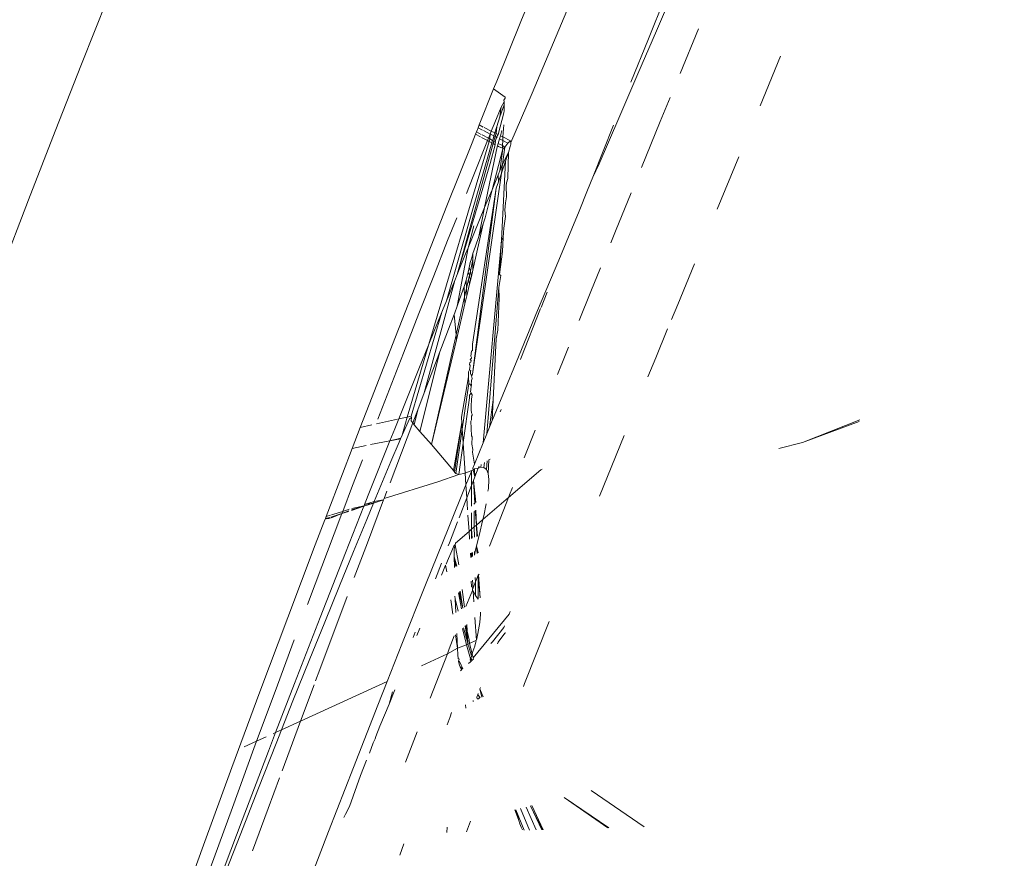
# Model space of a CAD drawing. Header units: millimetres. Extents: x 504675 to 860349, y -23215 to 63575.
# Tile 66 of 177: x 590981 to 591019, y 33393 to 33425. Entities that reach past the tile are written whole.
import ezdxf

# ---------------------------------------------------------------- set-up
doc = ezdxf.new("R2010")
doc.units = ezdxf.units.MM
doc.header["$LTSCALE"] = 10
doc.linetypes.add('LEVEL-F-OVERALL LAYOUT$0$HIDDEN', pattern=[0.375, 0.25, -0.125])
doc.layers.get('0').update_dxf_attribs({"linetype": 'CONTINUOUS'})
for name, color, linetype, lineweight in [('ARCH', 8, 'CONTINUOUS', 0), ('furniture', 8, 'CONTINUOUS', 5), ('LEVEL - C OVERALL LAYOUT$0$A-EQPM', 8, 'CONTINUOUS', 5)]:
    doc.layers.add(name, color=color, linetype=linetype, lineweight=lineweight)
doc.layers.add('LEVEL-F-OVERALL LAYOUT$0$DASH1L', color=8, linetype='LEVEL-F-OVERALL LAYOUT$0$HIDDEN')

# ---------------------------------------------------------------- blocks, each defined once
blk = doc.blocks.new('LEVEL - C OVERALL LAYOUT$0$Column Cladding - Column Cladding- 1200mm-V38-LEVEL C - PART PLAN 20')
at = {"layer": 'LEVEL - C OVERALL LAYOUT$0$A-EQPM', "color": 253, "lineweight": 5}
for radius, start, end in [(755, 90, 270), (746, 360, 180), (731, 0, 180)]:
    blk.add_arc((0, 0), radius, start, end, dxfattribs=at)
blk = doc.blocks.new('ARCH')
at = {"layer": 'LEVEL-F-OVERALL LAYOUT$0$DASH1L'}
h = blk.add_hatch(dxfattribs=at)
h.set_pattern_fill('ANGLE', color=8, scale=10, angle=352.0664)
h.set_pattern_definition([(352.0664444, (-404119.055, 373340.98), (9.6410197, 69.1814516), [50.8, -19.05]), (82.0664444, (-404119.055, 373340.98), (-69.1814516, 9.6410197), [50.8, -19.05])])
edge = h.paths.add_edge_path(flags=16)
edge.add_line((572074.712, 35847.062), (602196.904, 29528.217))
edge.add_line((602196.904, 29528.217), (599472.63, 39352.005))
edge.add_arc((597545.364, 38817.547), 2000, 15.499436, 89.998351)
edge.add_line((597545.422, 40817.547), (573256.113, 40817.547))
edge.add_arc((576210.344, 22394.182), 18658.72, 99.1099624, 106.6903327)
edge.add_line((570851.58, 40266.829), (572074.712, 35847.062))
h.paths.add_polyline_path([(583373.777, 40815.973), (583374.097, 40875.042), (586424.097, 40859.112), (586423.937, 40815.973)], flags=16)
h.paths.add_polyline_path([(600840.891, 34605.132), (600792.778, 34591.523), (599497.965, 39260.646), (599546.078, 39274.255)])
h.paths.add_polyline_path([(587210.4, 32671.778), (587194.965, 32598.383), (582692.955, 33542.787), (582708.389, 33616.182)])
edge = h.paths.add_edge_path()
edge.add_line((572071.73, 35387.893), (601863.317, 29138.4))
edge.add_arc((601986.5, 29725.619), 600, 258.152638, 375.499436)
edge.add_line((602564.68, 29885.956), (599906.265, 39472.258))
edge.add_arc((597545.364, 38817.547), 2450, 15.499436, 89.998351)
edge.add_line((597545.435, 41267.547), (573220.478, 41267.547))
edge.add_arc((576210.344, 22394.182), 19108.72, 99.0018321, 106.2358191)
edge.add_arc((571035.465, 40164.758), 600, 106.235819, 195.468967)
edge.add_line((570457.2, 40004.728), (571616.648, 35815.082))
edge.add_arc((572194.913, 35975.111), 600, 195.468967, 258.152638)
h.paths.add_polyline_path([(587210.4, 32671.778), (587195.409, 32600.494), (587195.432, 32600.49)])
at = {"layer": 'furniture'}
for p, q in [((591001.206, 33426.756), (591000.304, 33424.543)), ((591006.125, 33425.76), (591005.442, 33424.188)), ((590984.61, 33425.413), (590983.628, 33422.925)), ((591002.322, 33425.6), (591001.536, 33423.741)), ((591005.14, 33423.886), (591005.792, 33425.493)), ((591000.304, 33424.543), (590999.384, 33422.271)), ((591005.442, 33424.188), (591004.74, 33422.559)), ((591007.047, 33424.265), (591006.344, 33422.567)), ((591004.476, 33422.242), (591005.14, 33423.886)), ((591001.536, 33423.741), (591000.73, 33421.822)), ((591009.377, 33421.339), (591010.159, 33423.219)), ((590983.628, 33422.925), (590982.629, 33420.376)), ((590999.384, 33422.271), (590999.268, 33421.98)), ((591004.74, 33422.559), (591004.017, 33420.874)), ((590999.268, 33421.98), (590998.719, 33420.612)), ((590999.708, 33421.664), (590999.268, 33421.98)), ((590999.704, 33421.625), (590999.657, 33421.55)), ((590999.657, 33421.55), (590999.663, 33421.496)), ((590999.704, 33421.625), (590999.708, 33421.664)), ((591000.73, 33421.822), (590999.923, 33419.941)), ((591005.591, 33420.742), (591005.968, 33421.655)), ((590999.309, 33420.703), (590999.549, 33421.291)), ((590999.497, 33420.926), (590999.661, 33421.372)), ((590999.497, 33420.926), (590999.549, 33421.291)), ((590999.663, 33421.496), (590999.549, 33421.291)), ((590999.66, 33421.074), (590999.662, 33421.154)), ((590999.661, 33421.372), (590999.663, 33421.496)), ((590999.662, 33421.154), (590999.661, 33421.372)), ((590999.386, 33420.552), (590999.497, 33420.926)), ((590999.436, 33420.25), (590999.66, 33421.074)), ((591004.017, 33420.874), (591003.276, 33419.133)), ((590998.676, 33420.505), (590998.613, 33420.349)), ((590998.719, 33420.612), (590998.676, 33420.505)), ((590998.841, 33420.42), (590998.676, 33420.505)), ((590998.875, 33420.534), (590998.719, 33420.612)), ((590999.132, 33420.266), (590998.878, 33420.401)), ((590999.178, 33420.38), (590998.909, 33420.516)), ((590999.283, 33420.639), (590999.178, 33420.38)), ((590999.309, 33420.703), (590999.283, 33420.639)), ((590999.294, 33420.667), (590999.283, 33420.639)), ((590999.309, 33420.314), (590999.386, 33420.552)), ((590999.357, 33420.29), (590999.386, 33420.552)), ((590999.525, 33420.205), (590999.582, 33420.399)), ((590999.622, 33420.156), (590999.648, 33420.623)), ((591003.028, 33418.634), (591003.817, 33420.604)), ((591004.874, 33418.994), (591005.591, 33420.742)), ((590982.629, 33420.376), (590981.616, 33417.766)), ((590998.579, 33420.265), (590998.448, 33419.938)), ((590998.489, 33418.66), (590999.033, 33420.019)), ((590998.613, 33420.349), (590998.579, 33420.265)), ((590998.766, 33420.163), (590998.579, 33420.265)), ((590998.793, 33420.254), (590998.613, 33420.349)), ((590999.033, 33420.019), (590998.808, 33420.141)), ((590999.069, 33420.108), (590998.832, 33420.232)), ((590999.069, 33420.108), (590999.033, 33420.019)), ((590999.092, 33419.988), (590999.033, 33420.019)), ((590999.132, 33420.266), (590999.069, 33420.108)), ((590999.12, 33420.081), (590999.069, 33420.108)), ((590999.092, 33419.988), (590999.12, 33420.081)), ((590999.12, 33420.081), (590999.132, 33420.266)), ((590999.224, 33420.026), (590999.12, 33420.081)), ((590999.178, 33420.38), (590999.132, 33420.266)), ((590999.17, 33420.25), (590999.132, 33420.266)), ((590999.274, 33420.196), (590999.17, 33420.25)), ((590999.309, 33420.314), (590999.178, 33420.38)), ((590999.196, 33419.931), (590999.224, 33420.026)), ((590999.224, 33420.026), (590999.247, 33420.069)), ((590999.276, 33419.998), (590999.224, 33420.026)), ((590999.247, 33420.069), (590999.274, 33420.196)), ((590999.274, 33420.196), (590999.309, 33420.314)), ((590999.324, 33420.171), (590999.274, 33420.196)), ((590999.276, 33419.998), (590999.324, 33420.171)), ((590999.357, 33420.29), (590999.309, 33420.314)), ((590999.324, 33420.171), (590999.357, 33420.29)), ((590999.373, 33420.145), (590999.324, 33420.171)), ((590999.324, 33419.973), (590999.373, 33420.145)), ((590999.436, 33420.25), (590999.357, 33420.29)), ((590999.373, 33420.145), (590999.436, 33420.25)), ((590999.403, 33420.13), (590999.373, 33420.145)), ((590999.439, 33419.912), (590999.49, 33420.085)), ((590999.49, 33420.085), (590999.525, 33420.205)), ((590999.615, 33420.02), (590999.49, 33420.085)), ((590999.622, 33420.156), (590999.525, 33420.205)), ((590999.604, 33419.83), (590999.615, 33420.02)), ((590999.615, 33420.02), (590999.622, 33420.156)), ((590999.81, 33419.92), (590999.615, 33420.02)), ((590999.901, 33420.016), (590999.622, 33420.156)), ((590999.901, 33420.016), (590999.81, 33419.92)), ((590999.923, 33419.941), (590999.901, 33420.016)), ((590996.807, 33412.29), (590999.092, 33419.988)), ((590997.474, 33413.933), (590999.196, 33419.931)), ((590998.448, 33419.938), (590997.494, 33417.545)), ((590997.883, 33414.934), (590999.249, 33419.903)), ((590998.926, 33417.476), (590999.399, 33419.777)), ((590999.196, 33419.931), (590999.092, 33419.988)), ((590999.138, 33419.156), (590999.329, 33419.859)), ((590999.249, 33419.903), (590999.196, 33419.931)), ((590999.615, 33419.705), (590999.206, 33418.155)), ((590999.249, 33419.903), (590999.276, 33419.998)), ((590999.329, 33419.859), (590999.249, 33419.903)), ((590999.324, 33419.973), (590999.276, 33419.998)), ((590999.329, 33419.859), (590999.324, 33419.973)), ((590999.356, 33419.956), (590999.324, 33419.973)), ((590999.399, 33419.777), (590999.41, 33419.816)), ((590999.41, 33419.816), (590999.439, 33419.912)), ((590999.41, 33419.816), (590999.447, 33419.796)), ((590999.469, 33419.896), (590999.439, 33419.912)), ((590999.447, 33419.796), (590999.599, 33419.736)), ((590999.604, 33419.83), (590999.469, 33419.896)), ((590999.615, 33419.705), (590999.502, 33418.871)), ((590999.602, 33419.803), (590999.599, 33419.736)), ((590999.599, 33419.736), (590999.6, 33419.777)), ((590999.615, 33419.705), (590999.599, 33419.736)), ((590999.602, 33419.803), (590999.604, 33419.83)), ((590999.698, 33419.775), (590999.604, 33419.83)), ((590999.698, 33419.775), (590999.606, 33419.122)), ((590999.698, 33419.775), (590999.615, 33419.705)), ((590999.81, 33419.92), (590999.698, 33419.775)), ((590999.826, 33419.572), (590999.892, 33419.801)), ((590999.892, 33419.801), (590999.905, 33419.844)), ((590999.917, 33419.872), (590999.905, 33419.844)), ((590999.923, 33419.941), (590999.917, 33419.872)), ((590999.826, 33419.572), (590999.606, 33419.122)), ((590999.719, 33419.238), (590999.826, 33419.572)), ((590999.81, 33418.581), (590999.826, 33419.572)), ((591008.569, 33419.399), (591007.746, 33417.419)), ((590999.138, 33419.156), (590997.883, 33414.934)), ((590999.606, 33419.122), (590999.502, 33418.871)), ((590999.561, 33416.237), (590999.719, 33419.238)), ((590999.563, 33418.785), (590999.719, 33419.238)), ((590999.606, 33419.122), (590999.563, 33418.785)), ((591003.276, 33419.133), (591003.028, 33418.634)), ((590998.489, 33418.66), (590998.232, 33418.015)), ((590999.563, 33418.785), (590998.459, 33411.151)), ((590999.442, 33418.725), (590999.206, 33418.155)), ((590999.502, 33418.871), (590999.442, 33418.725)), ((590999.446, 33418.454), (590999.442, 33418.725)), ((590999.446, 33418.454), (590999.563, 33418.785)), ((590999.757, 33418.411), (590999.81, 33418.581)), ((591002.827, 33418.132), (591003.028, 33418.634)), ((590998.459, 33411.151), (590999.36, 33418.211)), ((590998.465, 33412.288), (590999.36, 33418.211)), ((590999.206, 33418.155), (590998.951, 33417.084)), ((590999.206, 33418.155), (590999.063, 33417.809)), ((590999.446, 33418.454), (590999.36, 33418.211)), ((590999.747, 33418.303), (590999.757, 33418.411)), ((590999.752, 33417.88), (590999.747, 33418.303)), ((590999.063, 33417.809), (590998.926, 33417.476)), ((590999.711, 33417.656), (590999.752, 33417.88)), ((591002.827, 33418.132), (591002.515, 33417.335)), ((591003.889, 33416.585), (591004.484, 33418.041)), ((590981.616, 33417.766), (590980.587, 33415.094)), ((590997.494, 33417.545), (590996.525, 33415.091)), ((590998.298, 33415.95), (590998.926, 33417.476)), ((590998.7, 33416.38), (590998.926, 33417.476)), ((590999.689, 33417.381), (590999.711, 33417.656)), ((590997.865, 33417.09), (590997.522, 33416.225)), ((590998.868, 33416.855), (590998.951, 33417.084)), ((590999.654, 33416.697), (590999.713, 33417.144)), ((590999.713, 33417.144), (590999.689, 33417.381)), ((591002.515, 33417.335), (591001.735, 33415.48)), ((590998.298, 33415.95), (590998.516, 33416.781)), ((590998.868, 33416.855), (590998.48, 33415.104)), ((590998.7, 33416.38), (590998.868, 33416.855)), ((590999.624, 33416.335), (590999.654, 33416.697)), ((590998.574, 33416.012), (590998.7, 33416.38)), ((590999.561, 33416.237), (590999.624, 33416.335)), ((590999.601, 33415.814), (590999.624, 33416.335)), ((591003.711, 33416.145), (591003.889, 33416.585)), ((590997.522, 33416.225), (590996.993, 33414.882)), ((590997.882, 33413.741), (590998.298, 33415.95)), ((590998.298, 33415.95), (590998.202, 33415.716)), ((590998.483, 33415.737), (590998.574, 33416.012)), ((590998.87, 33408.551), (590999.561, 33416.237)), ((590999.493, 33414.937), (590999.561, 33416.237)), ((590998.202, 33415.716), (590997.883, 33414.934)), ((590998.382, 33415.389), (590998.422, 33415.535)), ((590998.422, 33415.535), (590998.483, 33415.737)), ((590998.482, 33415.502), (590998.483, 33415.737)), ((590999.493, 33414.937), (590999.601, 33415.814)), ((590998.306, 33415.024), (590998.341, 33415.199)), ((590998.341, 33415.199), (590998.382, 33415.389)), ((590998.384, 33415.067), (590998.341, 33415.199)), ((590998.384, 33415.067), (590998.482, 33415.502)), ((590998.48, 33415.104), (590998.482, 33415.502)), ((591001.735, 33415.48), (591000.937, 33413.568)), ((591002.96, 33414.297), (591003.321, 33415.184)), ((591006.252, 33413.803), (591006.888, 33415.344)), ((590996.525, 33415.091), (590995.54, 33412.577)), ((590996.993, 33414.882), (590996.434, 33413.457)), ((590997.789, 33414.704), (590997.883, 33414.934)), ((590998.221, 33414.726), (590998.306, 33415.024)), ((590998.347, 33414.901), (590998.306, 33415.024)), ((590998.314, 33414.756), (590998.347, 33414.901)), ((590998.347, 33414.901), (590998.384, 33415.067)), ((590998.387, 33414.712), (590998.347, 33414.901)), ((590998.422, 33414.862), (590998.384, 33415.067)), ((590998.387, 33414.712), (590998.422, 33414.862)), ((590998.48, 33415.104), (590998.422, 33414.862)), ((590999.467, 33414.438), (590999.535, 33414.905)), ((590999.535, 33414.905), (590999.493, 33414.937)), ((590996.632, 33410.44), (590997.789, 33414.704)), ((590997.789, 33414.704), (590997.474, 33413.933)), ((590998.033, 33414.164), (590998.143, 33414.487)), ((590998.143, 33414.487), (590998.221, 33414.726)), ((590998.164, 33414.085), (590998.143, 33414.487)), ((590998.164, 33414.085), (590998.235, 33414.404)), ((590998.235, 33414.404), (590998.221, 33414.726)), ((590998.235, 33414.404), (590998.314, 33414.756)), ((590998.248, 33414.128), (590998.235, 33414.404)), ((590998.353, 33414.572), (590998.248, 33414.128)), ((590998.353, 33414.572), (590998.314, 33414.756)), ((590998.353, 33414.572), (590998.387, 33414.712)), ((590999.007, 33408.886), (590999.467, 33414.438)), ((590999.467, 33414.438), (590999.48, 33414.039)), ((590997.841, 33412.647), (590998.164, 33414.085)), ((590997.882, 33413.741), (590998.033, 33414.164)), ((590998.177, 33413.829), (590998.164, 33414.085)), ((590998.248, 33414.128), (590998.177, 33413.829)), ((590999.48, 33414.039), (590999.422, 33412.822)), ((591001.067, 33413.689), (591001.296, 33414.27)), ((591002.515, 33413.19), (591002.96, 33414.297)), ((590997.474, 33413.933), (590997.324, 33413.565)), ((590997.79, 33413.486), (590997.882, 33413.741)), ((590998.177, 33413.829), (590997.852, 33412.462)), ((591006.016, 33413.228), (591006.252, 33413.803)), ((590996.434, 33413.457), (590995.847, 33411.949)), ((590996.132, 33409.555), (590997.303, 33413.513)), ((590997.303, 33413.513), (590996.807, 33412.29)), ((590997.303, 33413.513), (590997.324, 33413.565)), ((590997.705, 33413.257), (590997.766, 33413.419)), ((590997.766, 33413.419), (590997.79, 33413.486)), ((590997.766, 33413.419), (590997.778, 33413.451)), ((590997.841, 33412.647), (590997.766, 33413.419)), ((591000.937, 33413.568), (591000.122, 33411.6)), ((591000.304, 33411.751), (591001.049, 33413.644)), ((590997.229, 33412.003), (590997.621, 33413.033)), ((590997.621, 33413.033), (590997.705, 33413.257)), ((590995.54, 33412.577), (590994.54, 33410.002)), ((590996.905, 33408.48), (590997.841, 33412.647)), ((590997.852, 33412.462), (590997.841, 33412.647)), ((590999.422, 33412.822), (590999.365, 33412.5)), ((591005.418, 33411.771), (591005.869, 33412.87)), ((590995.985, 33409.524), (590996.796, 33412.261)), ((590996.796, 33412.261), (590996.428, 33411.353)), ((590996.807, 33412.29), (590996.796, 33412.261)), ((590997.852, 33412.462), (590996.905, 33408.48)), ((590998.465, 33412.288), (590998.464, 33412.056)), ((590999.243, 33410.177), (590999.365, 33412.5)), ((591001.98, 33411.866), (591002.106, 33412.176)), ((590995.847, 33411.949), (590995.231, 33410.359)), ((590996.472, 33408.982), (590997.229, 33412.003)), ((590996.632, 33410.44), (590997.229, 33412.003)), ((590998.397, 33411.836), (590998.425, 33412.022)), ((590998.425, 33411.793), (590998.397, 33411.836)), ((590998.421, 33411.764), (590998.425, 33411.793)), ((590998.425, 33412.022), (590998.464, 33412.056)), ((591001.689, 33411.138), (591001.98, 33411.866)), ((590998.349, 33411.515), (590998.36, 33411.592)), ((590998.38, 33411.486), (590998.349, 33411.515)), ((590998.356, 33411.322), (590998.38, 33411.486)), ((590998.36, 33411.592), (590998.398, 33411.609)), ((590998.378, 33411.711), (590998.421, 33411.764)), ((590998.408, 33411.675), (590998.378, 33411.711)), ((590998.398, 33411.609), (590998.408, 33411.675)), ((591000.122, 33411.6), (590999.288, 33409.575)), ((591000.288, 33411.711), (591000.304, 33411.751)), ((591005.125, 33411.054), (591005.418, 33411.771)), ((590996.428, 33411.353), (590995.665, 33409.455)), ((590998.047, 33409.517), (590998.317, 33411.053)), ((590998.307, 33411.242), (590998.356, 33411.322)), ((590998.307, 33411.242), (590998.317, 33411.053)), ((590998.329, 33410.8), (590998.317, 33411.053)), ((590998.4, 33411.291), (590998.356, 33411.322)), ((590998.383, 33411.215), (590998.389, 33411.256)), ((590998.383, 33411.174), (590998.383, 33411.215)), ((590998.423, 33411.089), (590998.383, 33411.174)), ((590998.389, 33411.256), (590998.4, 33411.291)), ((590998.423, 33411.089), (590998.459, 33411.151)), ((590998.458, 33410.985), (590998.423, 33411.089)), ((590998.077, 33409.068), (590998.329, 33410.8)), ((590998.404, 33410.742), (590998.329, 33410.8)), ((590998.413, 33410.66), (590998.404, 33410.742)), ((590998.412, 33410.801), (590998.427, 33410.879)), ((590998.427, 33410.761), (590998.412, 33410.801)), ((590998.413, 33410.66), (590998.427, 33410.761)), ((590998.427, 33410.91), (590998.458, 33410.985)), ((590998.427, 33410.879), (590998.427, 33410.91)), ((590995.231, 33410.359), (590994.877, 33409.442)), ((590996.389, 33409.802), (590996.632, 33410.44)), ((590998.352, 33410.356), (590998.414, 33410.434)), ((590998.356, 33410.262), (590998.352, 33410.356)), ((590998.39, 33410.5), (590998.405, 33410.56)), ((590998.414, 33410.434), (590998.39, 33410.5)), ((590998.405, 33410.604), (590998.413, 33410.66)), ((590998.405, 33410.56), (590998.405, 33410.604)), ((590998.455, 33410.374), (590998.414, 33410.434)), ((590998.424, 33410.2), (590998.455, 33410.374)), ((590994.54, 33410.002), (590994.204, 33409.131)), ((590998.11, 33408.566), (590998.356, 33410.262)), ((590998.409, 33410.003), (590998.428, 33410.131)), ((590998.416, 33409.803), (590998.409, 33410.003)), ((590998.428, 33410.131), (590998.424, 33410.2)), ((590999.114, 33409.148), (590999.243, 33410.177)), ((590999.216, 33409.399), (590999.243, 33410.177)), ((590996.132, 33409.555), (590995.985, 33409.524)), ((590996.151, 33409.514), (590996.132, 33409.555)), ((590996.198, 33409.302), (590996.389, 33409.802)), ((590996.253, 33409.235), (590996.389, 33409.802)), ((590998.425, 33409.682), (590998.416, 33409.803)), ((590998.45, 33409.638), (590998.425, 33409.682)), ((590998.428, 33409.561), (590998.451, 33409.602)), ((590998.428, 33409.501), (590998.428, 33409.561)), ((590998.451, 33409.602), (590998.45, 33409.638)), ((590999.288, 33409.575), (590999.216, 33409.399)), ((590999.511, 33409.72), (590999.548, 33409.815)), ((590994.642, 33409.228), (590994.204, 33409.131)), ((590995.622, 33409.446), (590994.827, 33409.269)), ((590995.335, 33407.035), (590996.198, 33409.302)), ((590995.665, 33409.455), (590995.515, 33409.083)), ((590995.985, 33409.524), (590995.665, 33409.455)), ((590995.798, 33408.845), (590995.985, 33409.524)), ((590995.968, 33409.23), (590995.798, 33408.845)), ((590996.074, 33409.454), (590995.968, 33409.23)), ((590996.151, 33409.514), (590996.074, 33409.454)), ((590996.135, 33409.38), (590996.151, 33409.514)), ((590996.198, 33409.302), (590996.135, 33409.38)), ((590996.253, 33409.235), (590996.198, 33409.302)), ((590996.472, 33408.982), (590996.253, 33409.235)), ((590997.741, 33407.493), (590998.061, 33409.31)), ((590997.786, 33407.44), (590998.061, 33409.31)), ((590998.061, 33409.31), (590998.047, 33409.517)), ((590998.077, 33409.068), (590998.061, 33409.31)), ((590998.401, 33409.371), (590998.432, 33409.419)), ((590998.401, 33409.371), (590998.429, 33408.809)), ((590998.432, 33409.419), (590998.428, 33409.501)), ((590999.216, 33409.399), (590999.114, 33409.148)), ((591010.993, 33408.565), (591013.162, 33409.426)), ((591013.134, 33409.356), (591010.993, 33408.565)), ((590994.204, 33409.131), (590993.896, 33408.33)), ((590995.515, 33409.083), (590995.33, 33408.619)), ((590995.749, 33408.729), (590995.798, 33408.845)), ((590996.905, 33408.48), (590996.472, 33408.982)), ((590997.837, 33407.39), (590998.077, 33409.068)), ((590998.11, 33408.566), (590998.077, 33409.068)), ((590998.447, 33408.774), (590998.429, 33408.809)), ((590999.007, 33408.886), (590998.87, 33408.551)), ((590999.114, 33409.148), (590999.007, 33408.886)), ((591000.427, 33407.973), (591000.845, 33409.026)), ((591003.584, 33407.265), (591004.215, 33408.821)), ((590993.896, 33408.33), (590994.433, 33408.446)), ((590995.33, 33408.619), (590994.587, 33406.755)), ((590994.597, 33408.481), (590995.33, 33408.619)), ((590995.33, 33408.619), (590995.749, 33408.729)), ((590995.33, 33408.619), (590995.734, 33408.694)), ((590995.371, 33407.838), (590995.684, 33408.576)), ((590995.734, 33408.694), (590995.684, 33408.576)), ((590995.749, 33408.729), (590995.734, 33408.694)), ((590997.741, 33407.493), (590996.905, 33408.48)), ((590997.946, 33407.35), (590998.112, 33408.531)), ((590998.112, 33408.531), (590998.11, 33408.566)), ((590998.187, 33407.4), (590998.112, 33408.531)), ((590998.445, 33408.492), (590998.447, 33408.774)), ((590998.476, 33408.299), (590998.445, 33408.492)), ((590998.87, 33408.551), (590998.538, 33407.738)), ((591010.993, 33408.565), (591010.094, 33408.327)), ((590993.896, 33408.33), (590993.525, 33407.367)), ((590998.46, 33408.191), (590998.476, 33408.299)), ((590998.538, 33407.738), (590998.46, 33408.191)), ((590994.289, 33407.909), (590993.915, 33406.933)), ((590995.371, 33407.838), (590994.927, 33406.78)), ((590998.538, 33407.738), (590998.475, 33407.582)), ((590998.786, 33407.62), (590998.795, 33407.72)), ((590998.901, 33407.606), (590998.917, 33407.798)), ((590998.993, 33407.534), (590999.018, 33407.862)), ((590999.055, 33407.389), (590999.09, 33407.908)), ((590999.09, 33407.908), (590999.129, 33407.932)), ((590993.525, 33407.367), (590992.907, 33405.746)), ((590997.145, 33407.072), (590997.946, 33407.35)), ((590997.767, 33407.463), (590997.741, 33407.493)), ((590997.837, 33407.39), (590997.786, 33407.44)), ((590997.946, 33407.35), (590997.837, 33407.39)), ((590998.187, 33407.4), (590997.946, 33407.35)), ((590998.214, 33407.405), (590998.187, 33407.4)), ((590998.217, 33406.948), (590998.187, 33407.4)), ((590998.438, 33407.492), (590998.214, 33407.405)), ((590998.427, 33407.466), (590998.217, 33406.948)), ((590998.438, 33407.492), (590998.427, 33407.466)), ((590998.429, 33406.934), (590998.427, 33407.466)), ((590998.491, 33407.526), (590998.438, 33407.492)), ((590998.462, 33407.514), (590998.438, 33407.492)), ((590998.475, 33407.582), (590998.491, 33407.526)), ((590998.544, 33407.56), (590998.491, 33407.526)), ((590998.491, 33407.526), (590998.554, 33407.255)), ((590998.681, 33407.585), (590998.544, 33407.56)), ((590998.554, 33407.255), (590998.544, 33407.56)), ((590998.554, 33407.255), (590998.681, 33407.585)), ((590998.681, 33407.585), (590998.713, 33407.668)), ((590998.786, 33407.62), (590998.681, 33407.585)), ((590998.901, 33407.606), (590998.786, 33407.62)), ((590998.993, 33407.534), (590998.901, 33407.606)), ((590999.055, 33407.389), (590998.993, 33407.534)), ((590999.082, 33407.156), (590999.055, 33407.389)), ((591001.061, 33407.526), (590999.831, 33406.471)), ((591001.104, 33407.553), (591001.061, 33407.526)), ((590993.915, 33406.933), (590993.541, 33405.948)), ((590995.109, 33406.439), (590997.145, 33407.072)), ((590998.217, 33406.948), (590997.571, 33405.353)), ((590998.249, 33406.467), (590998.217, 33406.948)), ((590998.249, 33406.467), (590998.429, 33406.934)), ((590998.429, 33406.934), (590998.499, 33407.114)), ((590998.433, 33406.144), (590998.429, 33406.934)), ((590998.499, 33407.114), (590998.554, 33407.255)), ((590998.499, 33407.114), (590998.557, 33406.257)), ((590998.499, 33407.114), (590998.585, 33406.283)), ((590999.067, 33406.82), (590999.082, 33407.156)), ((591003.287, 33406.528), (591003.584, 33407.265)), ((590994.587, 33406.755), (590994.371, 33406.209)), ((590994.927, 33406.78), (590994.736, 33406.323)), ((590995.214, 33406.715), (590995.109, 33406.439)), ((590999.052, 33406.712), (590999.067, 33406.82)), ((590999.831, 33406.471), (590999.873, 33406.578)), ((590999.873, 33406.578), (590999.983, 33406.855)), ((590994.344, 33406.139), (590994.711, 33406.262)), ((590994.353, 33406.163), (590994.371, 33406.209)), ((590994.371, 33406.209), (590994.736, 33406.323)), ((590994.711, 33406.262), (590994.371, 33406.209)), ((590994.711, 33406.262), (590994.453, 33405.642)), ((590994.474, 33404.758), (590995.09, 33406.388)), ((590994.711, 33406.262), (590995.09, 33406.388)), ((590994.736, 33406.323), (590994.711, 33406.262)), ((590994.736, 33406.323), (590995.09, 33406.388)), ((590995.09, 33406.388), (590995.109, 33406.439)), ((590997.955, 33405.705), (590998.249, 33406.467)), ((590998.28, 33406.003), (590998.249, 33406.467)), ((590998.516, 33406.22), (590998.557, 33406.257)), ((590999.831, 33406.471), (590998.856, 33405.634)), ((590998.889, 33405.773), (590998.978, 33406.229)), ((590999.105, 33404.625), (590999.831, 33406.471)), ((590993.508, 33405.861), (590993.079, 33405.695)), ((590993.087, 33405.723), (590993.508, 33405.861)), ((590993.11, 33405.811), (590993.541, 33405.948)), ((590993.508, 33405.861), (590993.217, 33405.098)), ((590993.769, 33405.971), (590993.508, 33405.861)), ((590993.541, 33405.948), (590993.508, 33405.861)), ((590993.508, 33405.861), (590993.762, 33405.945)), ((590993.541, 33405.948), (590993.784, 33406.026)), ((590994.344, 33406.139), (590993.643, 33404.368)), ((590993.867, 33405.979), (590994.344, 33406.139)), ((590994.344, 33406.139), (590993.875, 33406.005)), ((590993.891, 33406.06), (590994.353, 33406.163)), ((590994.353, 33406.163), (590994.344, 33406.139)), ((590998.428, 33405.267), (590998.432, 33405.889)), ((590998.533, 33405.357), (590998.522, 33405.945)), ((590998.568, 33405.974), (590998.612, 33405.425)), ((590998.612, 33405.425), (590998.594, 33405.99)), ((590992.861, 33405.627), (590992.496, 33404.671)), ((590992.861, 33405.627), (590992.88, 33405.677)), ((590992.871, 33405.653), (590992.861, 33405.627)), ((590992.871, 33405.653), (590993.045, 33405.71)), ((590992.88, 33405.677), (590992.871, 33405.653)), ((590992.907, 33405.746), (590992.88, 33405.677)), ((590993.045, 33405.71), (590992.88, 33405.677)), ((590993.037, 33405.681), (590992.88, 33405.677)), ((590992.907, 33405.746), (590993.071, 33405.799)), ((590994.453, 33405.642), (590993.95, 33404.425)), ((590997.587, 33404.753), (590997.897, 33405.556)), ((590998.334, 33405.186), (590998.293, 33405.803)), ((590998.856, 33405.634), (590998.612, 33405.425)), ((590998.714, 33405.033), (590998.856, 33405.634)), ((590998.856, 33405.634), (590998.889, 33405.773)), ((590993.217, 33405.098), (590992.493, 33403.181)), ((590997.571, 33405.353), (590996.687, 33403.156)), ((590998.334, 33405.186), (590997.818, 33404.744)), ((590998.428, 33405.267), (590998.334, 33405.186)), ((590998.353, 33404.893), (590998.334, 33405.186)), ((590998.427, 33404.921), (590998.428, 33405.267)), ((590998.533, 33405.357), (590998.428, 33405.267)), ((590998.457, 33404.933), (590998.428, 33405.267)), ((590998.612, 33405.425), (590998.533, 33405.357)), ((590998.541, 33404.965), (590998.533, 33405.357)), ((590998.626, 33404.998), (590998.612, 33405.425)), ((590998.652, 33405.008), (590998.612, 33405.425)), ((590993.976, 33403.434), (590994.474, 33404.758)), ((590997.543, 33404.637), (590997.587, 33404.753)), ((590997.813, 33404.671), (590997.818, 33404.744)), ((590998.621, 33404.636), (590998.714, 33405.033)), ((590992.496, 33404.671), (590991.454, 33401.915)), ((590993.643, 33404.368), (590992.684, 33401.922)), ((590993.95, 33404.425), (590993.418, 33403.127)), ((590997.676, 33404.446), (590997.516, 33404.07)), ((590997.772, 33404.659), (590997.676, 33404.446)), ((590997.774, 33404.511), (590997.771, 33404.482)), ((590997.772, 33404.217), (590997.771, 33404.482)), ((590997.813, 33404.671), (590997.772, 33404.659)), ((590997.774, 33404.511), (590997.813, 33404.671)), ((590997.813, 33404.671), (590997.94, 33403.918)), ((590998.4, 33404.197), (590998.389, 33404.362)), ((590998.423, 33404.211), (590998.424, 33404.375)), ((590998.462, 33404.234), (590998.461, 33404.388)), ((590998.545, 33404.285), (590998.572, 33404.427)), ((590998.546, 33404.418), (590998.545, 33404.285)), ((590998.572, 33404.427), (590998.621, 33404.636)), ((590998.621, 33404.636), (590998.646, 33404.347)), ((590998.68, 33404.367), (590998.621, 33404.636)), ((590997.064, 33403.385), (590997.29, 33403.977)), ((590997.516, 33404.07), (590997.466, 33403.949)), ((590997.772, 33404.217), (590997.831, 33403.851)), ((590997.776, 33403.818), (590997.772, 33404.217)), ((590997.772, 33404.217), (590997.865, 33403.872)), ((590997.446, 33403.902), (590997.288, 33403.521)), ((590997.446, 33403.902), (590997.494, 33403.646)), ((590998.674, 33403.53), (590998.715, 33403.567)), ((590998.433, 33403.097), (590998.418, 33403.297)), ((590998.484, 33403.041), (590998.468, 33403.342)), ((590998.484, 33403.041), (590998.574, 33403.273)), ((590998.574, 33403.273), (590998.571, 33403.436)), ((590998.574, 33403.273), (590998.674, 33403.53)), ((590998.584, 33402.758), (590998.574, 33403.273)), ((590998.681, 33402.616), (590998.674, 33403.53)), ((590998.756, 33402.66), (590998.674, 33403.53)), ((590998.756, 33402.66), (590998.695, 33403.549)), ((590992.493, 33403.181), (590992.203, 33402.407)), ((590993.418, 33403.127), (590992.857, 33401.748)), ((590996.687, 33403.156), (590995.788, 33400.902)), ((590997.935, 33402.856), (590998.051, 33402.242)), ((590998.096, 33402.269), (590997.954, 33402.874)), ((590997.982, 33402.9), (590998.096, 33402.269)), ((590998.002, 33402.918), (590998.096, 33402.269)), ((590998.07, 33402.98), (590998.163, 33402.309)), ((590998.209, 33402.336), (590998.471, 33402.95)), ((590998.484, 33403.041), (590998.433, 33403.097)), ((590998.47, 33403.007), (590998.484, 33403.041)), ((590998.471, 33402.95), (590998.47, 33403.007)), ((590998.49, 33402.918), (590998.471, 33402.95)), ((590998.584, 33402.758), (590998.49, 33402.918)), ((590998.511, 33402.515), (590998.49, 33402.918)), ((590992.67, 33399.948), (590993.707, 33402.72)), ((590997.641, 33402.589), (590997.716, 33402.044)), ((590997.802, 33402.626), (590997.8, 33402.734)), ((590997.802, 33402.626), (590997.917, 33402.163)), ((590997.828, 33402.11), (590997.802, 33402.626)), ((590998.681, 33402.616), (590998.584, 33402.758)), ((590998.771, 33402.05), (590998.771, 33402.126)), ((590999.852, 33402.043), (590999.893, 33402.148)), ((590991.454, 33401.915), (590990.399, 33399.097)), ((590992.684, 33401.922), (590991.71, 33399.416)), ((590992.857, 33401.748), (590992.268, 33400.289)), ((590999.852, 33402.043), (590998.492, 33400.382)), ((590998.611, 33401.054), (590998.55, 33401.925)), ((590998.665, 33401.308), (590998.738, 33401.729)), ((590998.738, 33401.729), (590998.771, 33402.05)), ((591000.442, 33399.411), (591001.378, 33401.768)), ((590996.211, 33401.155), (590996.289, 33401.358)), ((590996.465, 33401.519), (590996.349, 33401.234)), ((590998.082, 33401.5), (590998.232, 33400.879)), ((590998.286, 33400.947), (590998.117, 33401.532)), ((590998.192, 33401.6), (590998.286, 33400.947)), ((590998.334, 33401.077), (590998.211, 33401.618)), ((590998.286, 33400.947), (590998.211, 33401.618)), ((590998.254, 33401.656), (590998.286, 33400.947)), ((590999.652, 33401.534), (590999.223, 33400.991)), ((590999.436, 33400.98), (590999.695, 33401.329)), ((590999.652, 33401.534), (590999.68, 33401.604)), ((590999.734, 33401.339), (590999.695, 33401.329)), ((590991.701, 33401.068), (590990.97, 33399.106)), ((590997.584, 33400.733), (590997.774, 33401.221)), ((590997.824, 33401.267), (590997.896, 33400.749)), ((590997.896, 33400.749), (590997.868, 33401.307)), ((590998.354, 33400.935), (590998.334, 33401.077)), ((590998.354, 33400.935), (590998.611, 33401.054)), ((590998.55, 33400.837), (590998.596, 33400.992)), ((590998.596, 33400.992), (590998.603, 33401.022)), ((590998.611, 33401.054), (590998.665, 33401.308)), ((590999.161, 33400.935), (590999.223, 33400.991)), ((590999.436, 33400.98), (590999.41, 33400.914)), ((590995.788, 33400.902), (590995.231, 33399.495)), ((590997.511, 33400.545), (590997.896, 33400.749)), ((590997.511, 33400.545), (590997.584, 33400.733)), ((590997.896, 33400.749), (590998.232, 33400.879)), ((590997.909, 33400.498), (590997.896, 33400.749)), ((590998.232, 33400.879), (590998.292, 33400.906)), ((590998.232, 33400.879), (590998.393, 33400.354)), ((590998.292, 33400.906), (590998.286, 33400.947)), ((590998.292, 33400.906), (590998.354, 33400.935)), ((590998.327, 33400.802), (590998.292, 33400.906)), ((590998.414, 33400.502), (590998.327, 33400.802)), ((590998.456, 33400.543), (590998.354, 33400.935)), ((590998.456, 33400.543), (590998.483, 33400.624)), ((590998.483, 33400.624), (590998.55, 33400.837)), ((590992.268, 33400.289), (590991.651, 33398.751)), ((590996.524, 33400.087), (590997.511, 33400.545)), ((590996.858, 33398.854), (590997.511, 33400.545)), ((590997.918, 33400.369), (590997.909, 33400.498)), ((590997.954, 33400.332), (590997.918, 33400.369)), ((590997.928, 33400.262), (590997.954, 33400.332)), ((590997.968, 33400.1), (590997.928, 33400.262)), ((590997.928, 33400.262), (590997.966, 33400.246)), ((590997.966, 33400.246), (590998.1, 33399.976)), ((590998.388, 33400.236), (590998.311, 33400.167)), ((590998.377, 33400.311), (590998.393, 33400.354)), ((590998.419, 33400.264), (590998.377, 33400.311)), ((590998.444, 33400.286), (590998.388, 33400.236)), ((590998.419, 33400.264), (590998.388, 33400.236)), ((590998.393, 33400.354), (590998.401, 33400.379)), ((590998.393, 33400.354), (590998.439, 33400.317)), ((590998.422, 33400.442), (590998.401, 33400.379)), ((590998.439, 33400.317), (590998.401, 33400.379)), ((590998.414, 33400.502), (590998.456, 33400.543)), ((590998.422, 33400.442), (590998.414, 33400.502)), ((590998.439, 33400.317), (590998.444, 33400.286)), ((590998.469, 33400.31), (590998.439, 33400.317)), ((590998.469, 33400.31), (590998.444, 33400.286)), ((590998.492, 33400.382), (590998.456, 33400.543)), ((590998.502, 33400.339), (590998.469, 33400.31)), ((590998.502, 33400.339), (590998.492, 33400.382)), ((590992.509, 33399.518), (590992.67, 33399.948)), ((590997.968, 33400.1), (590997.993, 33400.051)), ((590997.993, 33400.051), (590998.053, 33399.934)), ((590998.08, 33399.958), (590997.993, 33400.051)), ((590998.053, 33399.934), (590998.014, 33399.898)), ((590991.939, 33397.986), (590995.231, 33399.495)), ((590995.231, 33399.495), (590994.873, 33398.59)), ((590990.399, 33399.097), (590989.332, 33396.22)), ((590990.97, 33399.106), (590990.273, 33397.222)), ((590991.71, 33399.416), (590990.991, 33397.551)), ((590992.45, 33399.358), (590991.939, 33397.986)), ((590995.514, 33399.171), (590995.296, 33398.629)), ((590995.296, 33398.629), (590995.432, 33399.097)), ((590998.747, 33399.208), (590998.769, 33399.267)), ((590998.816, 33398.89), (590998.747, 33399.208)), ((590998.874, 33398.905), (590998.747, 33399.208)), ((591000.398, 33399.3), (591000.442, 33399.411)), ((590991.651, 33398.751), (590991.214, 33397.653)), ((590998.485, 33398.73), (590998.494, 33398.774)), ((590998.494, 33398.774), (590998.505, 33398.747)), ((590998.665, 33398.998), (590998.623, 33398.89)), ((590998.623, 33398.89), (590998.645, 33398.836)), ((590998.645, 33398.836), (590998.695, 33398.838)), ((590998.681, 33399.04), (590998.665, 33398.998)), ((590998.665, 33398.998), (590998.735, 33398.869)), ((590998.759, 33398.875), (590998.665, 33398.998)), ((590998.695, 33398.838), (590998.735, 33398.869)), ((590994.873, 33398.59), (590993.943, 33396.221)), ((590994.942, 33397.8), (590995.296, 33398.629)), ((590998.194, 33398.605), (590998.211, 33398.483)), ((590991.214, 33397.653), (590991.939, 33397.986)), ((590991.239, 33396.099), (590991.939, 33397.986)), ((590997.505, 33397.848), (590997.614, 33398.15)), ((590997.614, 33398.15), (590997.673, 33398.313)), ((590990.991, 33397.551), (590991.214, 33397.653)), ((590991.214, 33397.653), (590991.008, 33397.134)), ((590994.942, 33397.8), (590994.792, 33397.405)), ((590989.798, 33397.004), (590990.273, 33397.222)), ((590990.273, 33397.222), (590990.172, 33396.948)), ((590990.273, 33397.222), (590990.635, 33397.388)), ((590990.991, 33397.551), (590990.722, 33396.852)), ((590990.896, 33397.508), (590990.991, 33397.551)), ((590994.771, 33397.317), (590994.701, 33397.163)), ((590994.792, 33397.405), (590994.771, 33397.317)), ((590995.925, 33396.426), (590996.366, 33397.58)), ((590990.172, 33396.948), (590989.35, 33394.709)), ((590990.722, 33396.852), (590989.72, 33394.228)), ((590991.008, 33397.134), (590990.338, 33395.438)), ((590994.555, 33396.773), (590994.701, 33397.163)), ((590994.448, 33396.504), (590994.219, 33395.926)), ((590989.332, 33396.22), (590988.253, 33393.281)), ((590993.943, 33396.221), (590992.999, 33393.794)), ((590990.709, 33394.665), (590991.142, 33395.837)), ((590994.219, 33395.926), (590993.795, 33394.741)), ((590990.338, 33395.438), (590989.642, 33393.662)), ((591002.971, 33395.356), (591004.978, 33393.973)), ((591001.941, 33395.093), (591003.635, 33393.936)), ((591003.603, 33393.935), (591001.941, 33395.093)), ((590989.35, 33394.709), (590988.507, 33392.392)), ((590990.12, 33393.062), (590990.709, 33394.665)), ((590993.795, 33394.741), (590993.639, 33394.458)), ((591000.067, 33394.615), (591000.223, 33394.219)), ((591000.106, 33394.624), (591000.425, 33393.846)), ((591000.223, 33394.219), (591000.106, 33394.624)), ((591000.285, 33394.67), (591000.627, 33393.852)), ((591000.498, 33394.725), (591000.882, 33393.859)), ((591000.672, 33394.769), (591001.095, 33393.865)), ((591001.124, 33393.865), (591000.672, 33394.769)), ((591000.714, 33394.78), (591001.153, 33393.866)), ((590989.72, 33394.228), (590988.704, 33391.545)), ((590993.639, 33394.458), (590993.586, 33394.322)), ((590997.486, 33393.764), (590997.498, 33393.958)), ((590998.237, 33393.785), (590998.394, 33394.187)), ((591000.261, 33394.086), (591000.223, 33394.219)), ((591000.261, 33394.086), (591000.314, 33393.963)), ((591000.367, 33393.854), (591000.314, 33393.963)), ((590989.642, 33393.662), (590988.922, 33391.809)), ((590992.999, 33393.794), (590992.041, 33391.309)), ((590988.253, 33393.281), (590987.163, 33390.281)), ((590995.704, 33392.901), (590995.859, 33393.325))]:
    blk.add_line(p, q, dxfattribs=at)
at = {"color": 253, "lineweight": 5, "rotation": 352.0664444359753}
blk.add_blockref('LEVEL - C OVERALL LAYOUT$0$Column Cladding - Column Cladding- 1200mm-V38-LEVEL C - PART PLAN 20', (591721.713, 33073.944), dxfattribs=at)

msp = doc.modelspace()

# ---------------------------------------------------------------- block references
at = {"layer": 'ARCH'}
msp.add_blockref('ARCH', (0, 0), dxfattribs=at)

doc.saveas('drawing.dxf')
